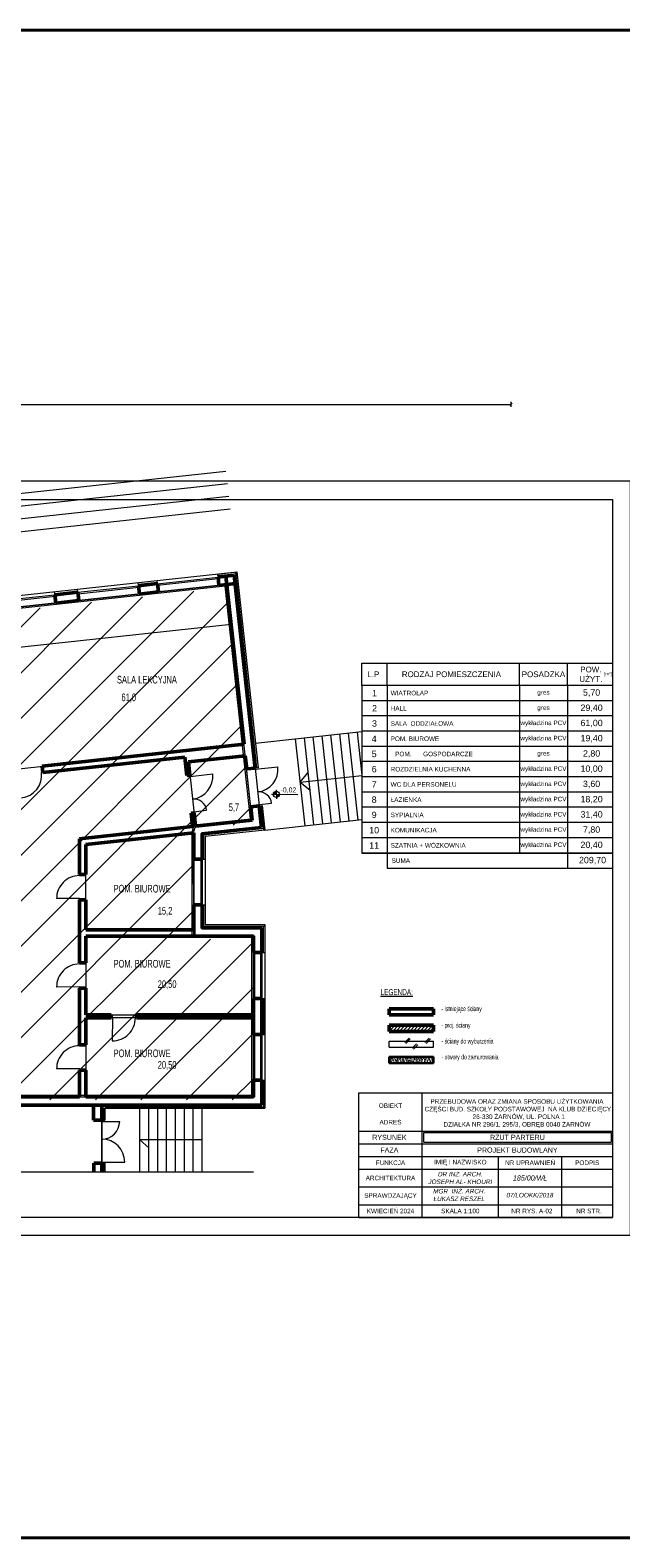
# Model space of a CAD drawing. Header units: millimetres. Extents: x 72202 to 304796, y 21658 to 519946.
# Tile 59 of 93: x 198189 to 200516, y 219413 to 225352. Entities that reach past the tile are written whole.
import ezdxf

# ---------------------------------------------------------------- set-up
doc = ezdxf.new("R2010")
doc.units = ezdxf.units.MM
doc.layers.get('Defpoints').update_dxf_attribs({"color": 3})
for name, color, linetype, lineweight in [('kreskowanie', 9, 'Continuous', 5), ('linia - gruba - projektowana', 170, 'Continuous', 50), ('linia - kreskowanie', 9, 'Continuous', 5), ('linia - rzut - gruba - istn.', 250, 'Continuous', 50), ('linia - ściany do wyburzenia', 9, 'Continuous', 5), ('LINIA CIENKA', 7, 'Continuous', 13), ('LINIA KRESKOWANIE', 9, 'Continuous', 5), ('LINIA WYMIAROWANIE', 1, 'Continuous', 9), ('LINIA ŚCIANA PROJEKTOWANA', 150, 'Continuous', 30), ('OPISY', 251, 'Continuous', 9)]:
    doc.layers.add(name, color=color, linetype=linetype, lineweight=lineweight)
doc.layers.add('LINIA-NIE DRUKOWAĆ', color=3, linetype='Continuous', lineweight=20, plot=False)
doc.styles.add('simplex', font='arial.ttf')
doc.styles.get("Standard").update_dxf_attribs({"font": 'ARIALN.TTF', "width": 0.75})
doc.linetypes.add('GRADZINOWANIE', pattern='A,0.00254,-2.54,[134,ltypeshp.shx,S=2.54,R=0,X=-2.54,Y=0],-5.08,[134,ltypeshp.shx,S=2.54,R=180,X=2.54,Y=0],-2.54', length=10.16254)
doc.dimstyles.new('sebek100', dxfattribs={"dimtxt": 17, "dimasz": 10, "dimexe": 10, "dimexo": 20, "dimgap": 4, "dimtad": 1, "dimrnd": 0.5, "dimtxsty": 'Standard', "dimblk": 'OBLIQUE', "dimcen": 8, "dimclre": 1, "dimazin": 0, "dimtm": 1e-09, "dimtfac": 1, "dimtix": 1, "dimtmove": 1, "dimatfit": 3, "dimldrblk": 'zas', "dimfxl": 0, "dimtolj": 2, "dimlwd": -1, "dimlwe": -1, "dimarcsym": 0})

# ---------------------------------------------------------------- blocks, each defined once
blk = doc.blocks.new('_Oblique')
at = {"color": 0, "linetype": 'ByBlock', "lineweight": -2}
blk.add_line((-0.5, -0.5), (0.5, 0.5), dxfattribs=at)
blk = doc.blocks.new('*D254')
at = {"layer": 'Defpoints', "color": 0, "lineweight": -3, "ltscale": 4}
for p in [(200083.3, 223878.5), (193783.3, 223420.9), (200083.3, 223420.9)]:
    blk.add_point(p, dxfattribs=at)
at = {"layer": 'LINIA CIENKA', "ltscale": 4}
for p, q in [((193783.3, 223868.5), (193783.3, 223888.5)), ((200083.3, 223868.5), (200083.3, 223888.5))]:
    blk.add_line(p, q, dxfattribs=at)
at = {"layer": 'LINIA CIENKA', "color": 0, "ltscale": 4}
blk.add_line((193783.3, 223878.5), (200083.3, 223878.5), dxfattribs=at)
at = {"layer": 'LINIA CIENKA', "color": 0, "ltscale": 4, "xscale": 10, "yscale": 10, "zscale": 10, "rotation": 180}
blk.add_blockref('_Oblique', (193783.3, 223878.5), dxfattribs=at)
at = {"layer": 'LINIA CIENKA', "color": 0, "ltscale": 4, "xscale": 10, "yscale": 10, "zscale": 10}
blk.add_blockref('_Oblique', (200083.3, 223878.5), dxfattribs=at)
at = {"layer": 'LINIA CIENKA', "color": 0, "lineweight": -3, "ltscale": 4, "insert": (196933.3, 223984.6), "char_height": 200, "attachment_point": 5}
blk.add_mtext('\\A2;6300', dxfattribs=at)
blk = doc.blocks.new('zas')

msp = doc.modelspace()

# ---------------------------------------------------------------- hatches: boundary and pattern name
at = {"layer": 'kreskowanie'}
h = msp.add_hatch(dxfattribs=at)
h.set_pattern_fill('ANSI31', color=256, scale=3)
h.set_pattern_definition([(45, (-11100, 105), (-6.7351921, 6.7351921), [])])
h.paths.add_polyline_path([(199603.292, 221432.482), (199603.292, 221408.482), (199778.144, 221408.482), (199778.144, 221432.482)])
at = {"layer": 'linia - kreskowanie'}
h = msp.add_hatch(dxfattribs=at)
h.set_pattern_fill('ANSI31', color=8, scale=40)
h.set_pattern_definition([(45, (56619.7, 32256.06), (-89.80256, 89.80256), [])])
h.paths.add_polyline_path([(198832.725, 222178.761), (198839.81, 222204.675), (199063.501, 222228.904), (198963.029, 223156.479), (196035.652, 222839.393), (196103.818, 222210.074), (196240.541, 222224.884), (196240.459, 221997.338), (196240.459, 221796.737), (196350.333, 221796.737), (196350.333, 221138.737), (199068.086, 221138.737), (199068.086, 221771.737), (198833.148, 221771.737)])
h = msp.add_hatch(dxfattribs=at)
h.set_pattern_fill('AR-CONC', color=256, scale=2, style=0)
h.set_pattern_definition([(50, (-32998.505, 122570.397), (14.34520365, -1.2550427), [1.5, -16.5]), (355, (-32998.505, 122570.397), (-2.7750267, 15.0438427), [1.2, -13.2]), (100.4514, (-32997.31, 122570.292), (11.5701876, 13.78879084), [1.2748038, -14.0228422]), (46.1842, (-32998.505, 122574.397), (21.344821, -3.3103803), [2.25, -24.75]), (96.6356, (-32996.726, 122574.12), (18.6932541, 19.4823574), [1.9122058, -21.03426]), (351.1842, (-32998.505, 122574.397), (18.6932389, 19.482372), [1.8, -19.8]), (21, (-32996.505, 122573.397), (11.93814104, -8.0523778), [1.5, -16.5]), (326, (-32996.505, 122573.397), (4.8663066, 14.5030009), [1.2, -13.2]), (71.4514, (-32995.51, 122572.726), (16.8044526, 6.4506099), [1.2748038, -14.0228422]), (37.5, (-32998.505, 122570.397), (0.24319711, 6.65787708), [0, -13.04, 0, -13.4, 0, -13.25]), (7.5, (-32998.505, 122570.397), (5.26139075, 7.88823424), [0, -7.64, 0, -12.74, 0, -5.05]), (327.5, (-33002.965, 122570.397), (10.67644872, -0.45109743), [0, -5, 0, -15.6, 0, -20.7]), (317.5, (-33004.965, 122570.397), (11.6637234, 2.00209965), [0, -6.5, 0, -10.36, 0, -14.7])])
h.paths.add_polyline_path([(199778.144, 221307.688), (199603.292, 221307.688), (199603.292, 221283.688), (199778.144, 221283.688)])
at = {"layer": 'OPISY'}
h = msp.add_hatch(color=256, dxfattribs=at)
edge = h.paths.add_edge_path()
edge.add_line((199158.928, 222342.286), (199158.928, 222354.241))
edge.add_arc((199158.928, 222342.286), 11.954, 90, 180.1852078)
edge.add_line((199146.974, 222342.248), (199158.928, 222342.286))
edge = h.paths.add_edge_path()
edge.add_arc((199158.928, 222342.286), 11.954, 269.9668923, 359.7485768)
edge.add_line((199170.883, 222342.234), (199158.928, 222342.286))
edge.add_line((199158.928, 222342.286), (199158.921, 222330.332))
h = msp.add_hatch(color=256, dxfattribs=at)
h.paths.add_polyline_path([(199158.928, 222342.286), (199158.928, 222350.79, 0.41421356), (199150.425, 222342.286)])
h.paths.add_polyline_path([(199158.928, 222333.783, 0.41421356), (199167.432, 222342.286), (199158.928, 222342.286)])

# ---------------------------------------------------------------- linework, layer by layer
at = {"layer": 'linia - gruba - projektowana'}
for p, q in [((198929.01, 223198.057), (198992.638, 223204.949)), ((198929.01, 223198.057), (198932.563, 223165.249)), ((198959.829, 223201.395), (199031.549, 222539.268)), ((198992.638, 223204.949), (199074.857, 222445.889)), ((198286.269, 223128.437), (198377.237, 223138.29)), ((198377.237, 223138.29), (198380.791, 223105.482)), ((198615.831, 223164.228), (198619.395, 223131.327)), ((198615.842, 223164.135), (198690.405, 223172.212)), ((198619.395, 223131.327), (198693.959, 223139.404)), ((198690.405, 223172.212), (198693.959, 223139.404)), ((198932.563, 223165.249), (198996.191, 223172.141)), ((198286.249, 223128.623), (198289.823, 223095.629)), ((198286.249, 223128.623), (198289.823, 223095.629)), ((198289.823, 223095.629), (198380.791, 223105.482)), ((198236.201, 222453.118), (199031.549, 222539.268)), ((198238.894, 222428.264), (198798.62, 222488.892)), ((198798.62, 222488.892), (198806.427, 222416.813)), ((198812.704, 222470.3), (199036.395, 222494.53)), ((199036.395, 222494.53), (199042.049, 222442.335)), ((198236.201, 222453.118), (198238.894, 222428.264)), ((198818.357, 222418.105), (198806.427, 222416.813)), ((198812.704, 222470.3), (198818.357, 222418.105)), ((199042.049, 222442.335), (199074.857, 222445.889)), ((198834.51, 222268.978), (198822.58, 222267.686)), ((198822.58, 222267.686), (198828.234, 222215.491)), ((198834.51, 222268.978), (198840.164, 222216.783)), ((198840.164, 222216.783), (199063.855, 222241.013)), ((199058.202, 222293.207), (199091.01, 222296.761)), ((199058.202, 222293.207), (199063.855, 222241.013)), ((199091.01, 222296.761), (199100.217, 222211.758)), ((198382.839, 222167.247), (198828.234, 222215.491)), ((198407.839, 222144.809), (198833.08, 222190.869)), ((198833.08, 222190.869), (198833.08, 222087.082)), ((198382.839, 222167.247), (198382.839, 222026.827)), ((198407.839, 222026.827), (198407.839, 222144.809)), ((198866.08, 222087.082), (198833.08, 222087.082)), ((198407.839, 222026.827), (198382.839, 222026.827)), ((198382.839, 221926.827), (198382.839, 221678.596)), ((198407.839, 221926.827), (198382.839, 221926.827)), ((198407.839, 221808.846), (198407.839, 221926.827)), ((198833.08, 221907.082), (198833.08, 221808.846)), ((198866.08, 221907.082), (198833.08, 221907.082)), ((198833.08, 221808.846), (198407.839, 221808.846)), ((198407.839, 221783.846), (199068.44, 221783.846)), ((199068.44, 221783.846), (199068.44, 221718.596)), ((199101.44, 221816.846), (199101.44, 221718.596)), ((199101.44, 221718.596), (199068.44, 221718.596)), ((198407.839, 221678.596), (198382.839, 221678.596)), ((198382.839, 221578.596), (198382.839, 221356.096)), ((198407.839, 221578.596), (198382.839, 221578.596)), ((199068.44, 221538.596), (199068.44, 221396.096)), ((199101.44, 221538.596), (199068.44, 221538.596)), ((199101.44, 221538.596), (199101.44, 221396.096)), ((198507.839, 221473.346), (198407.839, 221473.346)), ((199068.44, 221473.346), (198607.839, 221473.346)), ((199603.292, 221497.647), (199778.144, 221497.647)), ((199603.292, 221473.647), (199603.292, 221497.647)), ((199603.292, 221473.647), (199778.144, 221473.647)), ((199778.144, 221473.647), (199778.144, 221497.647)), ((198507.839, 221461.346), (198407.839, 221461.346)), ((199068.44, 221461.346), (198607.839, 221461.346)), ((198407.839, 221356.096), (198382.839, 221356.096)), ((199101.44, 221396.096), (199068.44, 221396.096)), ((198382.839, 221256.096), (198382.839, 221150.846)), ((198407.839, 221256.096), (198382.839, 221256.096)), ((199068.44, 221216.096), (199068.44, 221150.846)), ((199101.44, 221216.096), (199068.44, 221216.096)), ((199101.44, 221216.096), (199101.44, 221117.846)), ((196575.292, 221150.846), (198382.839, 221150.846)), ((196575.292, 221117.846), (198232.445, 221117.846)), ((198232.445, 221117.846), (199101.44, 221117.846)), ((198407.839, 221150.846), (199068.44, 221150.846)), ((198438.267, 221118.493), (198438.308, 221058.815)), ((198471.44, 221117.846), (198471.44, 221058.815)), ((198440.083, 220888.846), (198440.083, 220855.846)), ((198471.44, 220888.846), (198471.44, 220855.846))]:
    msp.add_line(p, q, dxfattribs=at)
at = {"layer": 'linia - gruba - projektowana', "ltscale": 1.2}
for p, q in [((198438.308, 221058.815), (198471.44, 221058.815)), ((198440.083, 220888.846), (198471.44, 220888.846))]:
    msp.add_line(p, q, dxfattribs=at)
at = {"layer": 'linia - gruba - projektowana'}
for points in [[(199100.217, 222211.758), (198866.08, 222186.397), (198866.08, 222087.082)], [(198866.08, 221907.082), (198866.08, 221816.846), (199101.44, 221816.846)], [(198407.839, 221678.596), (198407.839, 221783.846)], [(198407.839, 221473.346), (198407.839, 221578.596)], [(198507.839, 221461.346), (198507.839, 221473.346)], [(198607.839, 221461.346), (198607.839, 221473.346)], [(198407.839, 221356.096), (198407.839, 221461.346)], [(198407.839, 221150.846), (198407.839, 221256.096)]]:
    msp.add_lwpolyline(points, dxfattribs=at)
at = {"layer": 'linia - rzut - gruba - istn.'}
for p, q in [((199603.292, 221432.482), (199778.144, 221432.482)), ((199603.292, 221408.482), (199603.292, 221432.482)), ((199603.292, 221408.482), (199778.144, 221408.482)), ((199778.144, 221408.482), (199778.144, 221432.482))]:
    msp.add_line(p, q, dxfattribs=at)
at = {"layer": 'linia - ściany do wyburzenia', "color": 8}
for p, q in [((199603.292, 221370.384), (199778.144, 221370.384)), ((199603.292, 221346.384), (199603.292, 221370.384)), ((199664.265, 221364.723), (199681.381, 221381.838)), ((199669.287, 221361.343), (199686.402, 221378.458)), ((199694.17, 221341.734), (199711.285, 221358.849)), ((199699.192, 221338.354), (199716.307, 221355.469)), ((199743.915, 221364.723), (199761.03, 221381.838)), ((199748.937, 221361.343), (199766.052, 221378.458)), ((199778.144, 221346.384), (199778.144, 221370.384)), ((199603.292, 221346.384), (199778.144, 221346.384))]:
    msp.add_line(p, q, dxfattribs=at)
at = {"layer": 'LINIA CIENKA'}
for p, q in [((196028.86, 222895.991), (199003.276, 223218.171)), ((198690.433, 223171.997), (198929.028, 223197.935)), ((198691.082, 223166.032), (198929.676, 223191.97)), ((198929.01, 223198.057), (198927.712, 223210.081)), ((198927.717, 223209.987), (199003.276, 223218.171)), ((199003.276, 223218.171), (199086.787, 222447.181)), ((198286.249, 223128.623), (198284.951, 223140.647)), ((198377.237, 223138.29), (198375.94, 223150.314)), ((198377.252, 223138.198), (198615.846, 223164.136)), ((198377.9, 223132.233), (198616.495, 223158.171)), ((198619.405, 223131.234), (198380.801, 223105.389)), ((198615.842, 223164.135), (198614.544, 223176.159)), ((198690.405, 223172.212), (198689.108, 223184.236)), ((198932.563, 223165.249), (198693.959, 223139.404)), ((198047.67, 223102.593), (198286.264, 223128.531)), ((198048.318, 223096.628), (198286.912, 223122.566)), ((198289.823, 223095.629), (198051.219, 223069.784)), ((199076.288, 222544.114), (199495.292, 222589.5)), ((199233.369, 222561.129), (199270.521, 222218.135)), ((199268.165, 222564.898), (199305.317, 222221.904)), ((199302.962, 222568.667), (199340.114, 222225.673)), ((199337.758, 222572.436), (199374.91, 222229.442)), ((199372.555, 222576.205), (199409.707, 222233.211)), ((199407.351, 222579.974), (199444.503, 222236.98)), ((199442.148, 222583.743), (199479.3, 222240.749)), ((199476.944, 222587.512), (199495.292, 222418.118)), ((198233.923, 222427.725), (198238.894, 222428.264)), ((198818.357, 222418.105), (198818.896, 222413.135)), ((198818.896, 222413.135), (198908.372, 222422.826)), ((199086.787, 222447.181), (199074.857, 222445.889)), ((199074.857, 222445.889), (199091.01, 222296.761)), ((199074.857, 222445.889), (199075.395, 222440.918)), ((199075.395, 222440.918), (199164.872, 222450.61)), ((199251.945, 222389.632), (199283.083, 222427.174)), ((199251.945, 222389.632), (199495.292, 222415.991)), ((199251.945, 222389.632), (199290.399, 222359.628)), ((199090.471, 222301.732), (199140.181, 222307.116)), ((199091.01, 222296.761), (199090.471, 222301.732)), ((198833.972, 222273.949), (198883.681, 222279.333)), ((198834.51, 222268.978), (198833.972, 222273.949)), ((199091.01, 222296.761), (199102.969, 222297.784)), ((199102.94, 222298.053), (199113.44, 222201.12)), ((199108.594, 222245.859), (199113.44, 222201.12)), ((199113.44, 222201.12), (199495.292, 222242.482)), ((198833.08, 222087.082), (198833.08, 221912.633)), ((198861.08, 222087.082), (198861.08, 221907.082)), ((198866.08, 222087.082), (198866.08, 221907.082)), ((198866.08, 222087.082), (198878.08, 222087.082)), ((198382.839, 222026.827), (198382.839, 222021.827)), ((198382.839, 221931.827), (198292.84, 221931.406)), ((198382.839, 221926.827), (198382.839, 221931.827)), ((198833.08, 221912.633), (198833.08, 221907.082)), ((198866.08, 221907.082), (198878.08, 221907.082)), ((199113.44, 221828.846), (199113.44, 221105.846)), ((199068.44, 221718.596), (199068.44, 221544.147)), ((199096.44, 221718.596), (199096.44, 221538.596)), ((199101.44, 221718.596), (199101.44, 221538.596)), ((199101.44, 221718.596), (199113.44, 221718.596)), ((198382.839, 221678.596), (198382.839, 221673.596)), ((198382.839, 221583.596), (198292.84, 221583.175)), ((198382.839, 221578.596), (198382.839, 221583.596)), ((199068.44, 221544.147), (199068.44, 221538.596)), ((199101.44, 221538.596), (199113.44, 221538.596)), ((198507.839, 221461.346), (198512.839, 221461.346)), ((198512.839, 221461.346), (198512.418, 221371.347)), ((198607.839, 221461.346), (198602.839, 221461.346)), ((198382.839, 221356.096), (198382.839, 221351.096)), ((199068.44, 221396.096), (199068.44, 221216.096)), ((199096.44, 221396.096), (199096.44, 221216.096)), ((199101.44, 221396.096), (199101.44, 221216.096)), ((199101.44, 221396.096), (199113.44, 221396.096)), ((198382.839, 221261.096), (198292.84, 221260.675)), ((198382.839, 221256.096), (198382.839, 221261.096)), ((199101.44, 221216.096), (199113.44, 221216.096)), ((199483.292, 221165.846), (200483.292, 221165.846)), ((198471.44, 221058.815), (198483.44, 221058.846)), ((198471.44, 221058.815), (198471.44, 220888.846)), ((198471.44, 220888.846), (198471.44, 221058.815)), ((198471.44, 221053.815), (198471.44, 221058.815)), ((198471.44, 221058.815), (198471.44, 221053.815)), ((198471.44, 221053.815), (198541.44, 221053.815)), ((198483.44, 221105.846), (198483.427, 221058.846)), ((198483.44, 221105.846), (199113.44, 221105.846)), ((198621.44, 220855.846), (198621.44, 221105.846)), ((198656.44, 220855.846), (198656.44, 221105.846)), ((198691.44, 220855.846), (198691.44, 221105.846)), ((198726.44, 220855.846), (198726.44, 221105.846)), ((198761.44, 220855.846), (198761.44, 221105.846)), ((198796.44, 220855.846), (198796.44, 221105.846)), ((198831.44, 220855.846), (198831.44, 221105.846)), ((198866.44, 220855.846), (198866.44, 221105.846)), ((198866.44, 220980.846), (198621.44, 220980.846)), ((198621.44, 220980.846), (198656.44, 220950.128)), ((198471.44, 220893.815), (198561.44, 220893.815)), ((198483.44, 220888.846), (198471.44, 220888.846)), ((198483.44, 220888.846), (198483.44, 220855.846))]:
    msp.add_line(p, q, dxfattribs=at)
msp.add_lwpolyline([(193953.292, 220675.846), (193953.292, 223503.294), (200483.292, 223503.294), (200483.292, 220675.846)], close=True, dxfattribs=at)
for points in [[(198975.828, 223169.34), (196041.492, 222851.501), (196109.658, 222222.182), (196246.381, 222236.991), (196246.299, 222009.445), (196246.299, 222009.445), (196246.299, 221808.844), (196355.808, 221808.844), (196355.808, 221150.844), (199073.926, 221150.844), (199073.926, 221783.844), (198838.988, 221783.844), (198838.86, 221907.081)], [(199113.44, 222201.12), (198878.08, 222175.627), (198878.08, 221828.846), (199113.44, 221828.846)]]:
    msp.add_lwpolyline(points, dxfattribs=at)
for centre, radius, start, end in [((198144.446, 222418.033), 90, 276.1820173, 6.1820173), ((198818.896, 222413.135), 90, 276.1820173, 6.1820173), ((199075.395, 222440.918), 90, 276.1820173, 6.1820173), ((198833.972, 222273.949), 50, 6.1820173, 96.1820173), ((199090.471, 222301.732), 50, 6.1820173, 96.1820173), ((198383.26, 221931.829), 90.421, 90.2668182, 180.2680695), ((198383.26, 221583.598), 90.421, 90.2668182, 180.2680695), ((198512.841, 221461.767), 90.421, 269.7319305, 359.7331818), ((198383.26, 221261.098), 90.421, 90.2668182, 180.2680695), ((198471.44, 221053.815), 70, 270, 0), ((198471.44, 221053.815), 70, 270, 0), ((198471.44, 220893.815), 90, 0, 90), ((198471.44, 220893.815), 90, 0, 90)]:
    msp.add_arc(centre, radius, start, end, dxfattribs=at)
at = {"layer": 'LINIA KRESKOWANIE', "linetype": 'GRADZINOWANIE', "ltscale": 0.6}
for p, q in [((198928.336, 223204.019), (199002.9, 223212.096)), ((198997.281, 223217.522), (199080.792, 222446.532)), ((198285.666, 223133.754), (198376.588, 223144.302)), ((198615.168, 223170.098), (198689.732, 223178.174)), ((199096.96, 222297.27), (199107.445, 222200.471)), ((199107.41, 221718.592), (199107.41, 221822.842)), ((199107.41, 221538.592), (199107.41, 221396.092)), ((199107.41, 221216.092), (199107.41, 221105.842)), ((198483.41, 221111.842), (199113.41, 221111.842)), ((198477.41, 221105.844), (198477.397, 221058.844)), ((198477.41, 220888.842), (198477.41, 220855.842))]:
    msp.add_line(p, q, dxfattribs=at)
for points in [[(199112.764, 222207.082), (198872.05, 222181.009), (198872.05, 222087.079)], [(198872.05, 221907.079), (198872.05, 221822.842), (199113.41, 221822.842)]]:
    msp.add_lwpolyline(points, dxfattribs=at)
at = {"layer": 'LINIA WYMIAROWANIE', "lineweight": -3, "ltscale": 1.2}
msp.add_line((198926.347, 221473.346), (198926.347, 221461.346), dxfattribs=at)
at = {"layer": 'LINIA WYMIAROWANIE', "lineweight": 40, "ltscale": 4}
msp.add_lwpolyline([(189252.203, 225352.466), (229379.457, 225352.466), (229379.457, 219413.411), (189252.203, 219413.411)], close=True, dxfattribs=at)
at = {"layer": 'LINIA ŚCIANA PROJEKTOWANA'}
for p, q in [((199603.292, 221307.688), (199778.144, 221307.688)), ((199603.292, 221283.688), (199603.292, 221307.688)), ((199778.144, 221283.688), (199778.144, 221307.688)), ((199603.292, 221283.688), (199778.144, 221283.688))]:
    msp.add_line(p, q, dxfattribs=at)
at = {"layer": 'LINIA-NIE DRUKOWAĆ'}
for p, q in [((194214.956, 223101.854), (198960.201, 223615.845)), ((194220.341, 223052.144), (198965.585, 223566.136)), ((194225.725, 223002.435), (198970.969, 223516.427)), ((194231.11, 222952.726), (198976.354, 223466.718)), ((198980.398, 223011.506), (194763.68, 222554.763))]:
    msp.add_line(p, q, dxfattribs=at)
for points in [[(193653.292, 223575.846), (193653.292, 220605.846), (200553.292, 220605.846), (200553.292, 223575.846)], [(198957.55, 223161.975), (196042.103, 222846.182), (196108.977, 222228.793), (196246.383, 222243.676), (196246.292, 222009.443), (196246.299, 221814.844), (196355.808, 221814.844), (196355.808, 221156.844), (199061.926, 221156.844), (199061.926, 221777.844), (198826.994, 221777.844), (198826.565, 222191.671), (198834.94, 222222.307), (199056.73, 222246.331)], [(199068.44, 221783.846), (198407.839, 221783.846), (198407.839, 221473.346), (199068.44, 221473.346)], [(199068.44, 221461.346), (198407.839, 221461.346), (198407.839, 221150.846), (199068.44, 221150.846)]]:
    msp.add_lwpolyline(points, close=True, dxfattribs=at)
for points in [[(198970.028, 223169.341), (196035.692, 222851.502), (196103.858, 222222.183), (196246.623, 222236.99), (196246.292, 222009.443), (196246.292, 222009.146), (196246.299, 221808.846), (196350.008, 221808.846), (196350.008, 221150.846), (199068.126, 221150.846), (199068.126, 221783.846), (198833.188, 221783.846), (198832.766, 222190.869), (198839.85, 222216.783), (199063.541, 222241.013), (198963.069, 223168.587)], [(198003.995, 223064.669), (198072.161, 222435.35), (199031.549, 222539.268), (198963.383, 223168.587), (198003.995, 223064.669)], [(198970.959, 223163.376), (198969.964, 223163.268)], [(199036.395, 222494.53), (198812.704, 222470.3), (198840.164, 222216.783), (199063.855, 222241.013), (199036.395, 222494.53)], [(198833.08, 222190.869), (198833.08, 221808.846), (198407.839, 221808.846), (198407.839, 222144.809), (198833.08, 222190.869)], [(199068.41, 221380.846), (199068.44, 221380.846)], [(199068.41, 221305.846), (199068.44, 221305.846)], [(199068.41, 221255.846), (199068.44, 221255.846)], [(195456.649, 220855.846), (199068.44, 220855.846)]]:
    msp.add_lwpolyline(points, dxfattribs=at)
at = {"layer": 'OPISY'}
for p, q in [((199595.292, 222771.063), (199595.292, 222859.063)), ((200116.156, 222771.063), (200116.156, 222859.063)), ((200305.724, 222771.063), (200305.724, 222859.063)), ((200483.292, 222771.063), (199495.292, 222771.063)), ((200483.292, 222771.063), (199495.292, 222771.063)), ((199495.292, 222771.063), (199495.292, 222706.641)), ((200483.292, 222771.063), (200483.292, 222351.063)), ((200483.292, 222711.063), (199495.292, 222711.063)), ((200483.292, 222651.063), (199495.292, 222651.063)), ((200483.292, 222591.063), (199495.292, 222591.063)), ((200483.292, 222531.063), (199495.292, 222531.063)), ((200483.292, 222471.063), (199495.292, 222471.063)), ((199158.928, 222342.286), (199158.931, 222360.241)), ((200483.292, 222411.063), (199495.292, 222411.063)), ((199139.925, 222342.252), (199243.65, 222342.2)), ((199158.928, 222342.286), (199158.918, 222324.241)), ((199158.928, 222342.242), (199158.928, 222354.997)), ((199158.928, 222342.242), (199158.928, 222329.487)), ((200483.292, 222351.063), (199495.292, 222351.063)), ((200483.292, 222291.063), (199495.292, 222291.063)), ((200483.292, 222231.063), (199495.292, 222231.063)), ((200483.292, 222171.063), (199495.292, 222171.063)), ((200483.292, 222111.063), (199495.292, 222111.063)), ((199483.292, 220675.846), (199483.292, 221165.846)), ((199733.292, 220675.846), (199733.292, 221165.846)), ((200483.292, 221095.846), (200483.292, 220675.846)), ((199483.292, 221015.846), (200483.292, 221015.846)), ((199739.292, 220971.846), (199739.292, 221009.846)), ((199739.292, 221009.846), (200477.292, 221009.846)), ((200477.292, 221009.846), (200477.292, 220971.846)), ((199483.292, 220965.846), (200483.292, 220965.846)), ((199739.292, 220971.846), (200477.292, 220971.846)), ((199483.292, 220915.846), (200483.292, 220915.846)), ((200033.292, 220675.846), (200033.292, 220915.846)), ((200283.292, 220675.846), (200283.292, 220915.846)), ((199483.292, 220865.846), (200483.292, 220865.846)), ((199483.292, 220795.846), (200483.292, 220795.846)), ((199483.292, 220725.846), (200483.292, 220725.846)), ((199483.292, 220675.846), (200483.292, 220675.846))]:
    msp.add_line(p, q, dxfattribs=at)
msp.add_lwpolyline([(200483.292, 222859.063), (200483.292, 222771.063), (199495.292, 222771.063), (199495.292, 222859.063)], close=True, dxfattribs=at)
for points in [[(199595.292, 222771.063), (199595.292, 222351.063)], [(199595.292, 222771.063), (199595.292, 222051.063), (200483.292, 222051.063)], [(200116.156, 222771.063), (200116.156, 222111.063)], [(200305.724, 222771.063), (200305.724, 222051.063)], [(200483.292, 222711.063), (199495.292, 222711.063), (199495.292, 222111.063), (200483.292, 222111.063)]]:
    msp.add_lwpolyline(points, dxfattribs=at)
msp.add_circle((199158.928, 222342.286), 11.954, dxfattribs=at)

# ---------------------------------------------------------------- texts
at = {"layer": 'LINIA CIENKA', "insert": (199569.341, 221574.807), "char_height": 30, "width": 1849.10191, "attachment_point": 1}
msp.add_mtext('{\\H0.78125x;\\LLEGENDA:\\H0.64x;\\P\\P\\H1.5x;\\l^I^I\\H0.83333x;- istniejące ściany\\P\\P^I^I- proj. ściany\\P\\P^I^I- ściany do wyburzenia\\P\\P^I^I- otwory do zamurowania}', dxfattribs=at)
at = {"layer": 'LINIA-NIE DRUKOWAĆ', "char_height": 30, "width": 125.07, "attachment_point": 1}
for s, insert in [('61,0', (198548.465, 222739.294)), ('5,7', (198971.048, 222306.448)), ('15,2', (198691.454, 221898.51)), ('20,50', (198691.454, 221609.42)), ('20,50', (198691.454, 221291.607))]:
    msp.add_mtext(s, dxfattribs=dict(at, insert=insert))
at = {"layer": 'OPISY', "style": 'simplex'}
for s, insert, char_height, width, attachment_point in [('POW. UŻYT.', (200397.508, 222815.063), 22.5, 159.64847, 5), ('L.P', (199540.902, 222815.063), 22.5, 159.64847, 5), ('RODZAJ POMIESZCZENIA', (199848.334, 222815.063), 22.5, 520.8633, 5), ('POSADZKA', (200210.982, 222814.992), 22.5, 159.64847, 5), ('\\pt212.5; [m{\\fISOCPEUR|b0|i0|c238|p34;²}] ', (200462.624, 222815.063), 12.5, 53.33687, 5), ('1', (199545.292, 222741.063), 25, 100, 5), ('WIATROŁAP', (199609.012, 222741.063), 18, 520.8633, 4), ('gres', (200210.94, 222741.063), 18, 189.56835, 5), ('5,70', (200400.508, 222741.063), 25, 189.56835, 5), ('2', (199545.292, 222681.063), 25, 100, 5), ('HALL', (199609.012, 222681.063), 18, 520.8633, 4), ('gres', (200210.94, 222681.063), 18, 189.56835, 5), ('29,40', (200400.508, 222681.063), 25, 189.56835, 5), ('3', (199545.292, 222621.063), 25, 100, 5), ('SALA  ODDZIAŁOWA', (199609.012, 222621.063), 18, 520.8633, 4), ('wykładzina PCV', (200210.94, 222621.063), 18, 189.56835, 5), ('61,00', (200400.508, 222621.063), 25, 189.56835, 5), ('4', (199544.055, 222561.063), 25, 100, 5), ('{\\W2.57644; }POM. BIUROWE', (199590.946, 222561.063), 18, 520.8633, 4), ('wykładzina PCV', (200210.94, 222561.063), 18, 189.56835, 5), ('19,40', (200400.508, 222561.063), 25, 189.56835, 5), ('5', (199544.055, 222501.063), 25, 100, 5), ('{\\W5.15289; }POM.{\\W6.53778; }GOSPODARCZE', (199590.946, 222501.063), 18, 520.8633, 4), ('gres', (200210.94, 222501.063), 18, 189.56835, 5), ('2,80', (200400.508, 222501.063), 25, 189.56835, 5), ('6', (199544.055, 222441.063), 25, 100, 5), ('{\\W2.57644; }ROZDZIELNIA KUCHENNA', (199590.946, 222441.063), 18, 520.8633, 4), ('wykładzina PCV', (200210.94, 222441.063), 18, 189.56835, 5), ('10,00', (200400.508, 222441.063), 25, 189.56835, 5), ('-0,02', (199175.235, 222369.329), 19.5, 125.07, 1), ('7', (199544.055, 222381.063), 25, 100, 5), ('{\\W2.57644; }WC DLA PERSONELU', (199590.946, 222381.063), 18, 520.8633, 4), ('wykładzina PCV', (200210.94, 222381.063), 18, 189.56835, 5), ('3,60', (200400.508, 222381.063), 25, 189.56835, 5), ('8', (199544.055, 222321.063), 25, 100, 5), ('{\\W2.57644; }ŁAZIENKA', (199590.946, 222321.063), 18, 520.8633, 4), ('wykładzina PCV', (200210.94, 222321.063), 18, 189.56835, 5), ('18,20', (200400.508, 222321.063), 25, 189.56835, 5), ('9', (199544.055, 222261.063), 25, 100, 5), ('{\\W2.57644; }SYPIALNIA', (199590.946, 222261.063), 18, 520.8633, 4), ('wykładzina PCV', (200210.94, 222261.063), 18, 189.56835, 5), ('31,40', (200400.508, 222261.063), 25, 189.56835, 5), ('10', (199544.055, 222201.063), 25, 100, 5), ('{\\W2.57644; }KOMUNIKACJA', (199590.946, 222201.063), 18, 520.8633, 4), ('wykładzina PCV', (200210.94, 222201.063), 18, 189.56835, 5), ('7,80', (200400.508, 222201.063), 25, 189.56835, 5), ('11', (199544.055, 222141.063), 25, 100, 5), ('{\\W2.57644; }SZATNIA + WÓZKOWNIA', (199590.946, 222141.063), 18, 520.8633, 4), ('wykładzina PCV', (200210.94, 222141.063), 18, 189.56835, 5), ('20,40', (200400.508, 222141.063), 25, 189.56835, 5), ('SUMA', (199612.811, 222081.063), 18, 520.8633, 4), ('209,70', (200404.307, 222081.063), 25, 189.56835, 5), ('OBIEKT', (199608.292, 221115.846), 18, 250, 5), ('\\A1;PRZEBUDOWA ORAZ ZMIANA SPOSOBU UŻYTKOWANIA\\P CZĘŚCI BUD. SZKOŁY PODSTAWOWEJ  NA KLUB DZIECIĘCY  \\P  26-330 ŻARNÓW, UL. POLNA 1\\PDZIAŁKA NR 296/1, 295/3, OBRĘB 0040 ŻARNÓW', (200106.671, 221084.592), 18, 879.64412, 5), ('\\PADRES', (199608.292, 221065.846), 18, 250, 5), ('RYSUNEK', (199603.963, 220990.846), 20, 241.34214, 5), ('RZUT PARTERU ', (200108.292, 220990.846), 20, 738, 5), ('FAZA', (199603.963, 220940.846), 20, 241.34214, 5), ('PROJEKT BUDOWLANY', (200108.292, 220940.846), 20, 738, 5), ('FUNKCJA', (199608.292, 220890.846), 18, 250, 5), ('IMIĘ I NAZWISKO', (199883.292, 220890.846), 18, 300, 5), ('NR UPRAWNIEŃ', (200158.292, 220890.846), 18, 250, 5), ('PODPIS', (200383.292, 220890.846), 18, 200, 5), ('ARCHITEKTURA', (199608.292, 220830.846), 18, 250, 5), ('{\\fArial|b0|i1|c238|p34;DR INŻ. ARCH. \\PJOSEPH AL- KHOURI}', (199883.292, 220830.846), 18, 300, 5), ('{\\fArial|b0|i1|c238|p34;185/00/WŁ}', (200158.292, 220830.846), 20, 250, 5), ('SPRAWDZAJĄCY', (199608.411, 220759.127), 18, 300, 5), ('{\\fArial|b0|i1|c238|p34;MGR  INŻ. ARCH. \\PŁUKASZ RESZEL}', (199879.151, 220763.822), 18, 300, 5), ('{\\fArial|b0|i1|c238|p34;07/LOOKK/2018}', (200157.623, 220763.213), 18, 300, 5), ('KWIECIEŃ 2024', (199608.292, 220700.846), 18, 250, 5), ('SKALA 1:100', (199883.292, 220700.846), 18, 300, 5), ('  NR RYS. A-02', (200158.292, 220700.846), 18, 250, 5), ('  NR STR.', (200383.292, 220700.846), 18, 200, 5)]:
    msp.add_mtext(s, dxfattribs=dict(at, insert=insert, char_height=char_height, width=width, attachment_point=attachment_point))
at = {"layer": 'OPISY', "char_height": 30, "attachment_point": 1}
for s, insert, width in [('{\\W3.13918; }SALA LEKCYJNA', (198500.781, 222809.013), 237.09004), ('{\\W3.13918; }POM. BIUROWE', (198487.477, 221985.553), 306.53102), ('{\\W3.13918; }POM. BIUROWE', (198487.477, 221689.889), 306.53102), ('{\\W3.13918; }POM. BIUROWE', (198487.477, 221336.889), 306.53102)]:
    msp.add_mtext(s, dxfattribs=dict(at, insert=insert, width=width))

# ---------------------------------------------------------------- dimensions: what is measured, and where the dimension line sits
at = {"layer": 'LINIA CIENKA', "lineweight": -3, "ltscale": 4}
dim = msp.add_linear_dim(base=(200083.292, 223878.478), p1=(193783.292, 223420.931), p2=(200083.292, 223420.931), dimstyle='sebek100', override={"dimtxt": 200, "dimrnd": 0, "dimclre": 256, "dimtfill": 1, "dimarcsym": 2}, dxfattribs=at)
dim.commit()
dim.dimension.update_dxf_attribs({"geometry": '*D254', "text_midpoint": (196933.292, 223984.593)})

doc.saveas('drawing.dxf')
